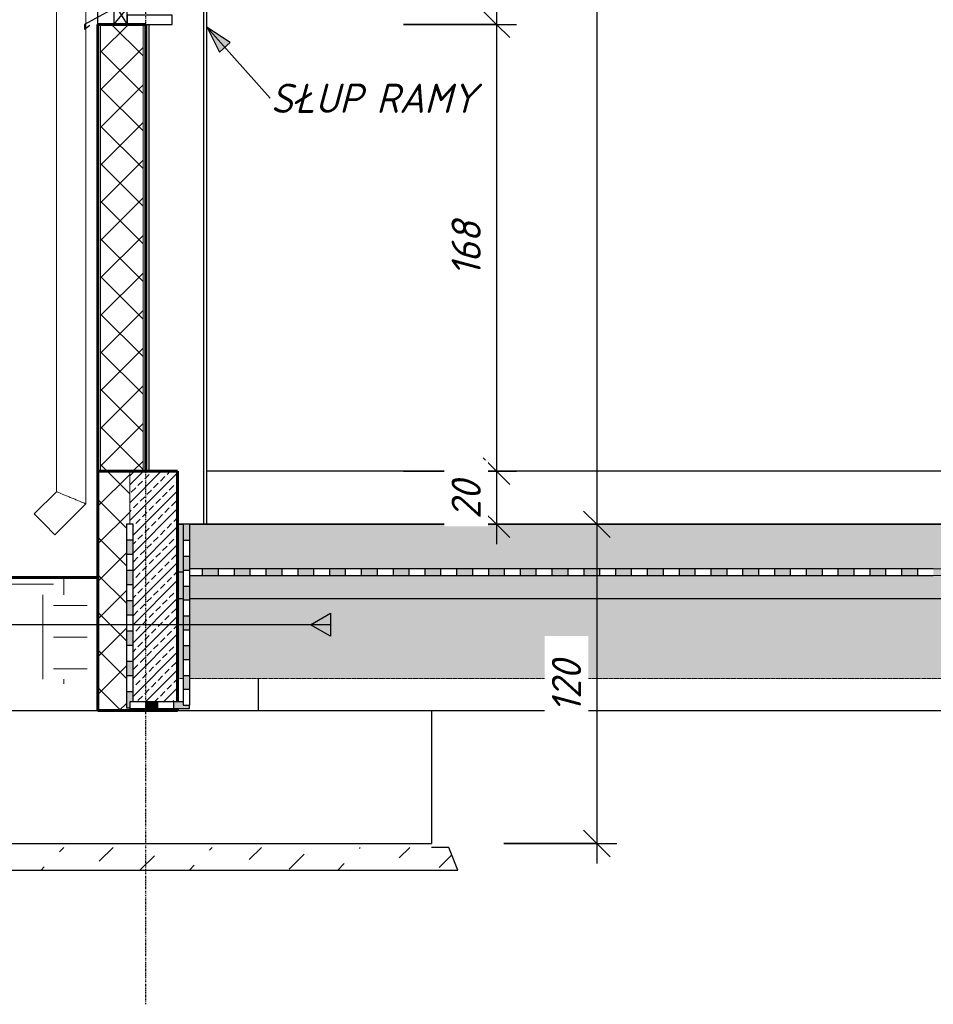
# Model space of a CAD drawing. Header units: millimetres. Extents: x -23034 to 4305, y -2041 to 12509.
# Tile 4 of 10: x -18129 to -14693, y -1805 to 1898. Entities that reach past the tile are written whole.
import ezdxf

# ---------------------------------------------------------------- set-up
doc = ezdxf.new("R2010")
doc.units = ezdxf.units.MM
doc.linetypes.add('Kreska', pattern=[4, 2.5, -1.5])
doc.linetypes.add('Linia osi', pattern=[14, 6, -3, 2, -3])
for name, color, linetype, lineweight in [('A-ANNO-DIMS', 211, 'Continuous', 20), ('A-ANNO-DIMS-50', 211, 'Continuous', 20), ('A-DETL-GENF', 92, 'Continuous', 25), ('A-FLOR', 192, 'Continuous', 25), ('A-FLOR-MCUT', 51, 'Continuous', 25), ('A-FLOR-OVHD', 1, 'Kreska', 20), ('A-FLOR-PATT', 8, 'Continuous', 35), ('A-GENM', 13, 'Continuous', 25), ('A-GLAZ', 151, 'Continuous', 25), ('A-GLAZ-SILL', 1, 'Continuous', 25), ('A-WALL', 113, 'Continuous', 25), ('A-WALL-PATT', 111, 'Continuous', 60), ('G-ANNO-TEXT', 231, 'Continuous', 20), ('S-COLS', 52, 'Continuous', 25), ('S-FNDN', 32, 'Continuous', 25), ('S-GRID', 1, 'Continuous', 20)]:
    doc.layers.add(name, color=color, linetype=linetype, lineweight=lineweight)
doc.styles.add('GOST Common_I', font='GOST_Common Italic.ttf', dxfattribs={"height": 110})
doc.dimstyles.new('Zasieczka', dxfattribs={"dimscale": 304.8, "dimtxt": 110.62865, "dimasz": 0.328084, "dimexe": 0.246063, "dimexo": 0.0625, "dimgap": 0.082021, "dimtad": 1, "dimdec": 0, "dimlfac": 0.1, "dimzin": 0, "dimdsep": 46, "dimtxsty": 'GOST Common_I', "dimblk1": 'OBLIQUE', "dimblk2": 'OBLIQUE', "dimsah": 1, "dimcen": 0.09, "dimdle": 0.246063, "dimadec": 1, "dimazin": 0, "dimtfac": 1, "dimtdec": 4, "dimtix": 1, "dimtmove": 0, "dimatfit": 3, "dimfxl": 1.148294, "dimfxlon": 1, "dimtvp": 1, "dimtfill": 1, "dimtolj": 1, "dimtzin": 0, "dimlwd": 25, "dimlwe": 25, "dimarcsym": 2})
pattern_1 = [(45, (-3397.42, 5171.7), (-70.7107, 70.7107), []), (135, (-3397.42, 5171.7), (-70.7107, -70.7107), [])]
pattern_2 = [(45, (-3397.42, 5171.7), (-35.921, 149.9703), [80.645, -80.645])]

# ---------------------------------------------------------------- blocks, each defined once
blk = doc.blocks.new('1-2 - 240x150-1907368-C')
at = {"layer": 'A-GLAZ'}
for p, q in [((-17775.2, 3380), (-17725.2, 3320)), ((-17775.2, 3300), (-17725.2, 3380)), ((-17775.2, 3300), (-17775.2, 3380)), ((-17775.2, 3380), (-17725.2, 3380)), ((-17775.2, 3380), (-17775.2, 3300)), ((-17725.2, 3380), (-17775.2, 3380)), ((-17725.2, 3380), (-17725.2, 3320)), ((-17725.2, 3320), (-17725.2, 3380)), ((-17755.2, 3300), (-17775.2, 3300)), ((-17775.2, 3300), (-17755.2, 3300)), ((-17755.2, 3320), (-17705.2, 3260)), ((-17755.2, 3260), (-17705.2, 3320)), ((-17705.2, 3320), (-17755.2, 3320)), ((-17755.2, 3320), (-17755.2, 3260)), ((-17705.2, 3320), (-17755.2, 3320)), ((-17755.2, 3320), (-17755.2, 3260)), ((-17755.2, 3300), (-17755.2, 3320)), ((-17755.2, 3320), (-17725.2, 3320)), ((-17705.2, 3260), (-17705.2, 3320)), ((-17705.2, 3260), (-17705.2, 3320)), ((-17755.2, 3260), (-17705.2, 3260)), ((-17755.2, 3260), (-17705.2, 3260)), ((-17730.2, 3260), (-17730.2, 2000)), ((-17755.2, 2000), (-17705.2, 1940)), ((-17755.2, 1940), (-17705.2, 2000)), ((-17755.2, 1940), (-17755.2, 2000)), ((-17755.2, 2000), (-17705.2, 2000)), ((-17705.2, 2000), (-17755.2, 2000)), ((-17755.2, 2000), (-17755.2, 1940)), ((-17705.2, 2000), (-17705.2, 1940)), ((-17705.2, 1940), (-17705.2, 2000)), ((-17775.2, 1940), (-17885.2, 1880)), ((-17775.2, 1960), (-17725.2, 1880)), ((-17755.2, 1960), (-17775.2, 1960)), ((-17775.2, 1960), (-17775.2, 1880)), ((-17775.2, 1960), (-17775.2, 1880)), ((-17755.2, 1960), (-17775.2, 1960)), ((-17775.2, 1880), (-17725.2, 1940)), ((-17755.2, 1940), (-17755.2, 1960)), ((-17705.2, 1940), (-17755.2, 1940)), ((-17755.2, 1940), (-17705.2, 1940)), ((-17725.2, 1940), (-17755.2, 1940)), ((-17725.2, 1880), (-17725.2, 1940)), ((-17725.2, 1880), (-17725.2, 1940)), ((-17885.2, 1880), (-17885.2, 1862)), ((-17885.2, 1862), (-17864.7, 1876.3)), ((-17775.2, 1880), (-17725.2, 1880)), ((-17775.2, 1880), (-17725.2, 1880))]:
    blk.add_line(p, q, dxfattribs=at)
at = {"layer": 'A-GLAZ', "lineweight": 20}
for p, q in [((-17775.2, 3300), (-17775.2, 1960)), ((-17755.2, 3260), (-17755.2, 2000)), ((-17705.2, 3260), (-17705.2, 2000))]:
    blk.add_line(p, q, dxfattribs=at)
at = {"layer": 'A-GLAZ-SILL'}
for p, q in [((-17555.2, 1915), (-17725.2, 1915)), ((-17725.2, 1915), (-17725.2, 1880)), ((-17555.2, 1880), (-17555.2, 1915)), ((-17725.2, 1880), (-17555.2, 1880))]:
    blk.add_line(p, q, dxfattribs=at)
blk = doc.blocks.new('Rura spustowa- ściana - 110-1924162-C')
at = {"layer": 'A-GENM', "lineweight": 20}
for p, q in [((-17880.2, 77.2), (-17880.2, 4788.6)), ((-17990.2, 4731.3), (-17990.2, 122.8)), ((-17990.2, 122.8), (-18074.1, 38.9)), ((-17996.3, -38.9), (-17880.2, 77.2)), ((-18035.2, 0), (-18074.1, 38.9)), ((-17996.3, -38.9), (-18035.2, 0))]:
    blk.add_line(p, q, dxfattribs=at)
for points, knots in [([(-17935.2, 100), (-17940, 102), (-17949.6, 106), (-17960.8, 110.6), (-17968.8, 113.9), (-17976, 116.9), (-17983.4, 120), (-17988.9, 122.3), (-17990.2, 122.8), (-17990.2, 122.8)], [0, 0, 0, 0, 0.0833333, 0.1666667, 0.2083333, 0.25, 0.3333333, 0.4166667, 0.5, 0.5, 0.5, 0.5]), ([(-17880.2, 77.2), (-17880.2, 77.2), (-17881.5, 77.7), (-17887, 80), (-17894.4, 83.1), (-17901.6, 86.1), (-17909.6, 89.4), (-17920.8, 94), (-17930.4, 98), (-17935.2, 100)], [0.5, 0.5, 0.5, 0.5, 0.5833333, 0.6666667, 0.75, 0.7916667, 0.8333333, 0.9166667, 1, 1, 1, 1])]:
    blk.add_open_spline(points, degree=3, knots=knots, dxfattribs=at)
blk = doc.blocks.new('AR Stopa fundam 1 - SF-2-1943621-C')
at = {"layer": 'S-FNDN'}
for p, q in [((-17230.2, -700), (-17230.2, -580)), ((-18380.2, -700), (-17835.2, -700)), ((-18380.2, -1200), (-18380.2, -700)), ((-17535.2, -700), (-16580.2, -700)), ((-16580.2, -700), (-16580.2, -1200)), ((-18380.2, -1200), (-16580.2, -1200))]:
    blk.add_line(p, q, dxfattribs=at)
blk = doc.blocks.new('Grunt - Grunt-1946594-C')
at = {"layer": 'A-DETL-GENF', "lineweight": 20}
h = blk.add_hatch(dxfattribs=at)
h.set_pattern_fill('FP_15', color=256, style=0, pattern_type=2)
h.set_pattern_definition([(0, (-3397.42, 5171.7), (317.5, 317.5), [317.5, -317.5]), (0, (-3397.42, 5290.76), (317.5, 317.5), [317.5, -317.5]), (0, (-3397.42, 5409.83), (317.5, 317.5), [317.5, -317.5]), (90, (-3357.73, 5449.5), (-317.5, 317.5), [317.5, -317.5]), (90, (-3238.67, 5449.5), (-317.5, 317.5), [317.5, -317.5]), (90, (-3119.6, 5449.5), (-317.5, 317.5), [317.5, -317.5])])
h.paths.add_polyline_path([(-17875.2, -600), (-17875.2, -200), (-19122.4, -200), (-19122.4, -600), (-18380.2, -600)], flags=0)
at = {"layer": 'A-DETL-GENF', "lineweight": 60}
for p in [(-17875.2, -200), (-17835.2, -200)]:
    blk.add_line(p, (-19122.4, -200), dxfattribs=at)
blk = doc.blocks.new('Podbudowa fundamentu - Z odsadzką-1949489-C')
at = {"layer": 'A-DETL-GENF', "lineweight": 20}
h = blk.add_hatch(dxfattribs=at)
h.set_pattern_fill('FP_13', color=256, style=0, pattern_type=2)
h.set_pattern_definition(pattern_2)
h.paths.add_polyline_path([(-17535.2, -1300), (-16481.6, -1300), (-16515.1, -1215), (-18445.3, -1215), (-18478.8, -1300), (-18380.2, -1300)], flags=0)
at = {"layer": 'A-DETL-GENF'}
for p, q in [((-18445.3, -1215), (-18478.8, -1300)), ((-18380.2, -1215), (-18445.3, -1215)), ((-16515.1, -1215), (-16580.2, -1215)), ((-16481.6, -1300), (-16515.1, -1215)), ((-18478.8, -1300), (-16481.6, -1300))]:
    blk.add_line(p, q, dxfattribs=at)
blk = doc.blocks.new('Detal powtarzalny - izolacja 1-1574146-C')
at = {"layer": 'A-DETL-GENF'}
for points in [[(-17382.6, -192.6), (-17382.6, -167.6), (-17442.1, -167.6), (-17442.1, -192.6)], [(-17322.6, -192.6), (-17263, -192.6), (-17263, -167.6), (-17322.6, -167.6), (-17322.6, -180)], [(-17203, -192.6), (-17143.5, -192.6), (-17143.5, -167.6), (-17203, -167.6), (-17203, -180)], [(-17083.5, -192.6), (-17023.9, -192.6), (-17023.9, -167.6), (-17083.5, -167.6), (-17083.5, -180)], [(-16904.4, -192.6), (-16904.4, -167.6), (-16963.9, -167.6), (-16963.9, -192.6), (-16925.2, -192.6)], [(-16784.9, -192.6), (-16784.9, -167.6), (-16844.4, -167.6), (-16844.4, -192.6)], [(-16665.3, -192.6), (-16665.3, -167.6), (-16724.9, -167.6), (-16724.9, -192.6)], [(-16545.8, -192.6), (-16545.8, -167.6), (-16605.3, -167.6), (-16605.3, -192.6)], [(-16485.8, -192.6), (-16426.3, -192.6), (-16426.3, -167.6), (-16485.8, -167.6), (-16485.8, -180)], [(-16366.3, -192.6), (-16306.7, -192.6), (-16306.7, -167.6), (-16366.3, -167.6), (-16366.3, -180)], [(-16187.2, -192.6), (-16187.2, -167.6), (-16246.7, -167.6), (-16246.7, -192.6), (-16192.8, -192.6)], [(-16067.7, -192.6), (-16067.7, -167.6), (-16127.2, -167.6), (-16127.2, -192.6)], [(-15948.1, -192.6), (-15948.1, -167.6), (-16007.7, -167.6), (-16007.7, -192.6)], [(-15828.6, -192.6), (-15828.6, -167.6), (-15888.1, -167.6), (-15888.1, -192.6)], [(-15768.6, -192.6), (-15709.1, -192.6), (-15709.1, -167.6), (-15768.6, -167.6), (-15768.6, -180)], [(-15649.1, -192.6), (-15589.5, -192.6), (-15589.5, -167.6), (-15649.1, -167.6), (-15649.1, -180)], [(-15529.5, -192.6), (-15470, -192.6), (-15470, -167.6), (-15529.5, -167.6), (-15529.5, -180)], [(-15410, -192.6), (-15350.5, -192.6), (-15350.5, -167.6), (-15410, -167.6), (-15410, -180)], [(-15290.5, -192.6), (-15230.9, -192.6), (-15230.9, -167.6), (-15290.5, -167.6), (-15290.5, -180)], [(-15170.9, -192.6), (-15111.4, -192.6), (-15111.4, -167.6), (-15170.9, -167.6), (-15170.9, -180)], [(-15051.4, -192.6), (-14991.9, -192.6), (-14991.9, -167.6), (-15051.4, -167.6), (-15051.4, -180)], [(-14931.9, -192.6), (-14872.3, -192.6), (-14872.3, -167.6), (-14931.9, -167.6), (-14931.9, -180)], [(-14812.3, -192.6), (-14752.8, -192.6), (-14752.8, -167.6), (-14812.3, -167.6), (-14812.3, -180)], [(-14692.8, -192.6), (-14633.2, -192.6), (-14633.2, -167.6), (-14692.8, -167.6), (-14692.8, -180)]]:
    blk.add_hatch(color=256, dxfattribs=at).paths.add_polyline_path(points, flags=0)
for p, q in [((-17442.1, -167.6), (-17489.6, -167.6)), ((-17442.1, -167.6), (-17442.1, -192.6)), ((-17382.6, -167.6), (-17442.1, -167.6)), ((-17322.6, -167.6), (-17382.6, -167.6)), ((-17382.6, -167.6), (-17382.6, -192.6)), ((-17322.6, -167.6), (-17322.6, -192.6)), ((-17263, -167.6), (-17322.6, -167.6)), ((-17203, -167.6), (-17263, -167.6)), ((-17263, -167.6), (-17263, -192.6)), ((-17203, -167.6), (-17203, -192.6)), ((-17143.5, -167.6), (-17203, -167.6)), ((-17083.5, -167.6), (-17143.5, -167.6)), ((-17143.5, -167.6), (-17143.5, -192.6)), ((-17083.5, -167.6), (-17083.5, -192.6)), ((-17023.9, -167.6), (-17083.5, -167.6)), ((-16963.9, -167.6), (-17023.9, -167.6)), ((-17023.9, -167.6), (-17023.9, -192.6)), ((-16963.9, -167.6), (-16963.9, -192.6)), ((-16904.4, -167.6), (-16963.9, -167.6)), ((-16844.4, -167.6), (-16904.4, -167.6)), ((-16904.4, -167.6), (-16904.4, -192.6)), ((-16844.4, -167.6), (-16844.4, -192.6)), ((-16784.9, -167.6), (-16844.4, -167.6)), ((-16724.9, -167.6), (-16784.9, -167.6)), ((-16784.9, -167.6), (-16784.9, -192.6)), ((-16724.9, -167.6), (-16724.9, -192.6)), ((-16665.3, -167.6), (-16724.9, -167.6)), ((-16605.3, -167.6), (-16665.3, -167.6)), ((-16665.3, -167.6), (-16665.3, -192.6)), ((-16605.3, -167.6), (-16605.3, -192.6)), ((-16545.8, -167.6), (-16605.3, -167.6)), ((-16485.8, -167.6), (-16545.8, -167.6)), ((-16545.8, -167.6), (-16545.8, -192.6)), ((-16485.8, -167.6), (-16485.8, -192.6)), ((-16426.3, -167.6), (-16485.8, -167.6)), ((-16366.3, -167.6), (-16426.3, -167.6)), ((-16426.3, -167.6), (-16426.3, -192.6)), ((-16366.3, -167.6), (-16366.3, -192.6)), ((-16306.7, -167.6), (-16366.3, -167.6)), ((-16246.7, -167.6), (-16306.7, -167.6)), ((-16306.7, -167.6), (-16306.7, -192.6)), ((-16246.7, -167.6), (-16246.7, -192.6)), ((-16187.2, -167.6), (-16246.7, -167.6)), ((-16127.2, -167.6), (-16187.2, -167.6)), ((-16187.2, -167.6), (-16187.2, -192.6)), ((-16127.2, -167.6), (-16127.2, -192.6)), ((-16067.7, -167.6), (-16127.2, -167.6)), ((-16007.7, -167.6), (-16067.7, -167.6)), ((-16067.7, -167.6), (-16067.7, -192.6)), ((-16007.7, -167.6), (-16007.7, -192.6)), ((-15948.1, -167.6), (-16007.7, -167.6)), ((-15888.1, -167.6), (-15948.1, -167.6)), ((-15948.1, -167.6), (-15948.1, -192.6)), ((-15888.1, -167.6), (-15888.1, -192.6)), ((-15828.6, -167.6), (-15888.1, -167.6)), ((-15768.6, -167.6), (-15828.6, -167.6)), ((-15828.6, -167.6), (-15828.6, -192.6)), ((-15768.6, -167.6), (-15768.6, -192.6)), ((-15709.1, -167.6), (-15768.6, -167.6)), ((-15649.1, -167.6), (-15709.1, -167.6)), ((-15709.1, -167.6), (-15709.1, -192.6)), ((-15649.1, -167.6), (-15649.1, -192.6)), ((-15589.5, -167.6), (-15649.1, -167.6)), ((-15529.5, -167.6), (-15589.5, -167.6)), ((-15589.5, -167.6), (-15589.5, -192.6)), ((-15529.5, -167.6), (-15529.5, -192.6)), ((-15470, -167.6), (-15529.5, -167.6)), ((-15410, -167.6), (-15470, -167.6)), ((-15470, -167.6), (-15470, -192.6)), ((-15410, -167.6), (-15410, -192.6)), ((-15350.5, -167.6), (-15410, -167.6)), ((-15290.5, -167.6), (-15350.5, -167.6)), ((-15350.5, -167.6), (-15350.5, -192.6)), ((-15290.5, -167.6), (-15290.5, -192.6)), ((-15230.9, -167.6), (-15290.5, -167.6)), ((-15170.9, -167.6), (-15230.9, -167.6)), ((-15230.9, -167.6), (-15230.9, -192.6)), ((-15170.9, -167.6), (-15170.9, -192.6)), ((-15111.4, -167.6), (-15170.9, -167.6)), ((-15051.4, -167.6), (-15111.4, -167.6)), ((-15111.4, -167.6), (-15111.4, -192.6)), ((-15051.4, -167.6), (-15051.4, -192.6)), ((-14991.9, -167.6), (-15051.4, -167.6)), ((-14931.9, -167.6), (-14991.9, -167.6)), ((-14991.9, -167.6), (-14991.9, -192.6)), ((-14931.9, -167.6), (-14931.9, -192.6)), ((-14872.3, -167.6), (-14931.9, -167.6)), ((-14812.3, -167.6), (-14872.3, -167.6)), ((-14872.3, -167.6), (-14872.3, -192.6)), ((-14812.3, -167.6), (-14812.3, -192.6)), ((-14752.8, -167.6), (-14812.3, -167.6)), ((-14692.8, -167.6), (-14752.8, -167.6)), ((-14752.8, -167.6), (-14752.8, -192.6)), ((-17489.6, -192.6), (-17442.1, -192.6)), ((-17442.1, -192.6), (-17382.6, -192.6)), ((-17382.6, -192.6), (-17322.6, -192.6)), ((-17322.6, -192.6), (-17263, -192.6)), ((-17263, -192.6), (-17203, -192.6)), ((-17203, -192.6), (-17143.5, -192.6)), ((-17143.5, -192.6), (-17083.5, -192.6)), ((-17083.5, -192.6), (-17023.9, -192.6)), ((-17023.9, -192.6), (-16963.9, -192.6)), ((-16963.9, -192.6), (-16904.4, -192.6)), ((-16904.4, -192.6), (-16844.4, -192.6)), ((-16844.4, -192.6), (-16784.9, -192.6)), ((-16784.9, -192.6), (-16724.9, -192.6)), ((-16724.9, -192.6), (-16665.3, -192.6)), ((-16665.3, -192.6), (-16605.3, -192.6)), ((-16605.3, -192.6), (-16545.8, -192.6)), ((-16545.8, -192.6), (-16485.8, -192.6)), ((-16485.8, -192.6), (-16426.3, -192.6)), ((-16426.3, -192.6), (-16366.3, -192.6)), ((-16366.3, -192.6), (-16306.7, -192.6)), ((-16306.7, -192.6), (-16246.7, -192.6)), ((-16246.7, -192.6), (-16187.2, -192.6)), ((-16187.2, -192.6), (-16127.2, -192.6)), ((-16127.2, -192.6), (-16067.7, -192.6)), ((-16067.7, -192.6), (-16007.7, -192.6)), ((-16007.7, -192.6), (-15948.1, -192.6)), ((-15948.1, -192.6), (-15888.1, -192.6)), ((-15888.1, -192.6), (-15828.6, -192.6)), ((-15828.6, -192.6), (-15768.6, -192.6)), ((-15768.6, -192.6), (-15709.1, -192.6)), ((-15709.1, -192.6), (-15649.1, -192.6)), ((-15649.1, -192.6), (-15589.5, -192.6)), ((-15589.5, -192.6), (-15529.5, -192.6)), ((-15529.5, -192.6), (-15470, -192.6)), ((-15470, -192.6), (-15410, -192.6)), ((-15410, -192.6), (-15350.5, -192.6)), ((-15350.5, -192.6), (-15290.5, -192.6)), ((-15290.5, -192.6), (-15230.9, -192.6)), ((-15230.9, -192.6), (-15170.9, -192.6)), ((-15170.9, -192.6), (-15111.4, -192.6)), ((-15111.4, -192.6), (-15051.4, -192.6)), ((-15051.4, -192.6), (-14991.9, -192.6)), ((-14991.9, -192.6), (-14931.9, -192.6)), ((-14931.9, -192.6), (-14872.3, -192.6)), ((-14872.3, -192.6), (-14812.3, -192.6)), ((-14812.3, -192.6), (-14752.8, -192.6)), ((-14752.8, -192.6), (-14692.8, -192.6))]:
    blk.add_line(p, q, dxfattribs=at)
at = {"layer": 'A-DETL-GENF', "lineweight": 20}
for p, q in [((-17382.6, -167.6), (-17489.6, -167.6)), ((-17263, -167.6), (-17382.6, -167.6)), ((-17382.6, -192.6), (-17382.6, -167.6)), ((-17143.5, -167.6), (-17263, -167.6)), ((-17263, -192.6), (-17263, -167.6)), ((-17023.9, -167.6), (-17143.5, -167.6)), ((-17143.5, -192.6), (-17143.5, -167.6)), ((-16904.4, -167.6), (-17023.9, -167.6)), ((-17023.9, -192.6), (-17023.9, -167.6)), ((-16784.9, -167.6), (-16904.4, -167.6)), ((-16904.4, -192.6), (-16904.4, -167.6)), ((-16665.3, -167.6), (-16784.9, -167.6)), ((-16784.9, -192.6), (-16784.9, -167.6)), ((-16545.8, -167.6), (-16665.3, -167.6)), ((-16665.3, -192.6), (-16665.3, -167.6)), ((-16426.3, -167.6), (-16545.8, -167.6)), ((-16545.8, -192.6), (-16545.8, -167.6)), ((-16306.7, -167.6), (-16426.3, -167.6)), ((-16426.3, -192.6), (-16426.3, -167.6)), ((-16187.2, -167.6), (-16306.7, -167.6)), ((-16306.7, -192.6), (-16306.7, -167.6)), ((-16067.7, -167.6), (-16187.2, -167.6)), ((-16187.2, -192.6), (-16187.2, -167.6)), ((-15948.1, -167.6), (-16067.7, -167.6)), ((-16067.7, -192.6), (-16067.7, -167.6)), ((-15828.6, -167.6), (-15948.1, -167.6)), ((-15948.1, -192.6), (-15948.1, -167.6)), ((-15709.1, -167.6), (-15828.6, -167.6)), ((-15828.6, -192.6), (-15828.6, -167.6)), ((-15589.5, -167.6), (-15709.1, -167.6)), ((-15709.1, -192.6), (-15709.1, -167.6)), ((-15470, -167.6), (-15589.5, -167.6)), ((-15589.5, -192.6), (-15589.5, -167.6)), ((-15350.5, -167.6), (-15470, -167.6)), ((-15470, -192.6), (-15470, -167.6)), ((-15230.9, -167.6), (-15350.5, -167.6)), ((-15350.5, -192.6), (-15350.5, -167.6)), ((-15111.4, -167.6), (-15230.9, -167.6)), ((-15230.9, -192.6), (-15230.9, -167.6)), ((-14991.9, -167.6), (-15111.4, -167.6)), ((-15111.4, -192.6), (-15111.4, -167.6)), ((-14872.3, -167.6), (-14991.9, -167.6)), ((-14991.9, -192.6), (-14991.9, -167.6)), ((-14752.8, -167.6), (-14872.3, -167.6)), ((-14872.3, -192.6), (-14872.3, -167.6)), ((-14633.2, -167.6), (-14752.8, -167.6)), ((-14752.8, -192.6), (-14752.8, -167.6)), ((-17382.6, -192.6), (-17489.6, -192.6)), ((-17263, -192.6), (-17382.6, -192.6)), ((-17143.5, -192.6), (-17263, -192.6)), ((-17023.9, -192.6), (-17143.5, -192.6)), ((-16904.4, -192.6), (-17023.9, -192.6)), ((-16784.9, -192.6), (-16904.4, -192.6)), ((-16665.3, -192.6), (-16784.9, -192.6)), ((-16545.8, -192.6), (-16665.3, -192.6)), ((-16426.3, -192.6), (-16545.8, -192.6)), ((-16306.7, -192.6), (-16426.3, -192.6)), ((-16187.2, -192.6), (-16306.7, -192.6)), ((-16067.7, -192.6), (-16187.2, -192.6)), ((-15948.1, -192.6), (-16067.7, -192.6)), ((-15828.6, -192.6), (-15948.1, -192.6)), ((-15709.1, -192.6), (-15828.6, -192.6)), ((-15589.5, -192.6), (-15709.1, -192.6)), ((-15470, -192.6), (-15589.5, -192.6)), ((-15350.5, -192.6), (-15470, -192.6)), ((-15230.9, -192.6), (-15350.5, -192.6)), ((-15111.4, -192.6), (-15230.9, -192.6)), ((-14991.9, -192.6), (-15111.4, -192.6)), ((-14872.3, -192.6), (-14991.9, -192.6)), ((-14752.8, -192.6), (-14872.3, -192.6)), ((-14633.2, -192.6), (-14752.8, -192.6))]:
    blk.add_line(p, q, dxfattribs=at)
blk = doc.blocks.new('Detal powtarzalny - izolacja 1-V15-C')
at = {"layer": 'A-DETL-GENF'}
for points in [[(-17715.2, -114), (-17702.7, -114), (-17702.7, -60), (-17727.7, -60), (-17727.7, -114)], [(-17727.7, -228), (-17702.7, -228), (-17702.7, -174), (-17727.7, -174), (-17727.7, -200)], [(-17727.7, -342), (-17702.7, -342), (-17702.7, -288), (-17727.7, -288)], [(-17727.7, -456), (-17702.7, -456), (-17702.7, -402), (-17727.7, -402)], [(-17727.7, -570), (-17702.7, -570), (-17702.7, -516), (-17727.7, -516)], [(-17727.7, -690), (-17715.2, -690), (-17715.2, -667.6), (-17702.7, -667.6), (-17702.7, -630), (-17727.7, -630), (-17727.7, -667.6)]]:
    blk.add_hatch(color=256, dxfattribs=at).paths.add_polyline_path(points, flags=0)
for p, q in [((-17727.7, 0), (-17727.7, -60)), ((-17702.7, 0), (-17727.7, 0)), ((-17702.7, -60), (-17702.7, 0)), ((-17702.7, -60), (-17727.7, -60)), ((-17727.7, -60), (-17727.7, -114)), ((-17702.7, -114), (-17702.7, -60)), ((-17727.7, -114), (-17727.7, -174)), ((-17702.7, -114), (-17727.7, -114)), ((-17702.7, -174), (-17702.7, -114)), ((-17702.7, -174), (-17727.7, -174)), ((-17727.7, -174), (-17727.7, -228)), ((-17702.7, -228), (-17702.7, -174)), ((-17727.7, -228), (-17727.7, -288)), ((-17702.7, -228), (-17727.7, -228)), ((-17702.7, -288), (-17702.7, -228)), ((-17702.7, -288), (-17727.7, -288)), ((-17727.7, -288), (-17727.7, -342)), ((-17702.7, -342), (-17702.7, -288)), ((-17727.7, -342), (-17727.7, -402)), ((-17702.7, -342), (-17727.7, -342)), ((-17702.7, -402), (-17702.7, -342)), ((-17702.7, -402), (-17727.7, -402)), ((-17727.7, -402), (-17727.7, -456)), ((-17702.7, -456), (-17702.7, -402)), ((-17727.7, -456), (-17727.7, -516)), ((-17702.7, -456), (-17727.7, -456)), ((-17702.7, -516), (-17702.7, -456)), ((-17702.7, -516), (-17727.7, -516)), ((-17727.7, -516), (-17727.7, -570)), ((-17702.7, -570), (-17702.7, -516)), ((-17727.7, -570), (-17727.7, -630)), ((-17702.7, -570), (-17727.7, -570)), ((-17702.7, -630), (-17702.7, -570)), ((-17702.7, -630), (-17727.7, -630)), ((-17727.7, -630), (-17727.7, -690)), ((-17702.7, -667.6), (-17702.7, -630)), ((-17727.7, -690), (-17715.2, -690))]:
    blk.add_line(p, q, dxfattribs=at)
at = {"layer": 'A-DETL-GENF', "lineweight": 20}
for p, q in [((-17727.7, -114), (-17727.7, 0)), ((-17727.7, 0), (-17702.7, 0)), ((-17702.7, -114), (-17702.7, 0)), ((-17727.7, -228), (-17727.7, -114)), ((-17727.7, -114), (-17702.7, -114)), ((-17702.7, -228), (-17702.7, -114)), ((-17727.7, -342), (-17727.7, -228)), ((-17727.7, -228), (-17702.7, -228)), ((-17702.7, -342), (-17702.7, -228)), ((-17727.7, -456), (-17727.7, -342)), ((-17727.7, -342), (-17702.7, -342)), ((-17702.7, -456), (-17702.7, -342)), ((-17727.7, -570), (-17727.7, -456)), ((-17727.7, -456), (-17702.7, -456)), ((-17702.7, -570), (-17702.7, -456)), ((-17727.7, -690), (-17727.7, -570)), ((-17727.7, -570), (-17702.7, -570)), ((-17702.7, -667.6), (-17702.7, -570))]:
    blk.add_line(p, q, dxfattribs=at)
blk = doc.blocks.new('Detal powtarzalny - izolacja 1-V16-C')
at = {"layer": 'A-DETL-GENF'}
for points in [[(-17655.2, -692.6), (-17610.2, -692.6), (-17610.2, -667.6), (-17655.2, -667.6), (-17655.2, -690)], [(-17535.2, -692.6), (-17490.2, -692.6), (-17490.2, -680.1), (-17514.6, -680.1), (-17514.6, -667.6), (-17550.2, -667.6), (-17550.2, -692.6)]]:
    blk.add_hatch(color=256, dxfattribs=at).paths.add_polyline_path(points, flags=0)
for p, q in [((-17655.2, -667.6), (-17715.2, -667.6)), ((-17715.2, -667.6), (-17715.2, -692.6)), ((-17715.2, -692.6), (-17655.2, -692.6)), ((-17655.2, -667.6), (-17655.2, -692.6)), ((-17610.2, -667.6), (-17655.2, -667.6)), ((-17655.2, -692.6), (-17610.2, -692.6)), ((-17550.2, -667.6), (-17610.2, -667.6)), ((-17610.2, -667.6), (-17610.2, -692.6)), ((-17610.2, -692.6), (-17550.2, -692.6)), ((-17550.2, -667.6), (-17550.2, -692.6)), ((-17514.6, -667.6), (-17550.2, -667.6)), ((-17550.2, -692.6), (-17490.2, -692.6)), ((-17490.2, -692.6), (-17490.2, -680.1))]:
    blk.add_line(p, q, dxfattribs=at)
at = {"layer": 'A-DETL-GENF', "lineweight": 20}
for p, q in [((-17610.2, -667.6), (-17715.2, -667.6)), ((-17715.2, -692.6), (-17715.2, -667.6)), ((-17610.2, -692.6), (-17715.2, -692.6)), ((-17514.6, -667.6), (-17610.2, -667.6)), ((-17610.2, -692.6), (-17610.2, -667.6)), ((-17490.2, -692.6), (-17610.2, -692.6))]:
    blk.add_line(p, q, dxfattribs=at)
blk = doc.blocks.new('Detal powtarzalny - izolacja 1-V17-C')
at = {"layer": 'A-DETL-GENF'}
for points in [[(-17514.6, -60), (-17489.6, -60), (-17489.6, 0), (-17514.6, 0)], [(-17502.1, -172), (-17489.6, -172), (-17489.6, -120), (-17514.6, -120), (-17514.6, -172)], [(-17514.6, -284), (-17489.6, -284), (-17489.6, -232), (-17514.6, -232), (-17514.6, -280)], [(-17489.6, -396.1), (-17489.6, -344), (-17514.6, -344), (-17514.6, -396.1)], [(-17489.6, -508.1), (-17489.6, -456.1), (-17514.6, -456.1), (-17514.6, -508.1)], [(-17514.6, -620.1), (-17489.6, -620.1), (-17489.6, -568.1), (-17514.6, -568.1), (-17514.6, -580)]]:
    blk.add_hatch(color=256, dxfattribs=at).paths.add_polyline_path(points, flags=0)
for p, q in [((-17489.6, 0), (-17514.6, 0)), ((-17514.6, 0), (-17514.6, -60)), ((-17489.6, -60), (-17489.6, 0)), ((-17514.6, -60), (-17514.6, -120)), ((-17514.6, -60), (-17489.6, -60)), ((-17489.6, -120), (-17489.6, -60)), ((-17514.6, -120), (-17514.6, -172)), ((-17514.6, -120), (-17489.6, -120)), ((-17489.6, -172), (-17489.6, -120)), ((-17514.6, -172), (-17514.6, -232)), ((-17514.6, -172), (-17489.6, -172)), ((-17489.6, -232), (-17489.6, -172)), ((-17514.6, -232), (-17514.6, -284)), ((-17514.6, -232), (-17489.6, -232)), ((-17489.6, -284), (-17489.6, -232)), ((-17514.6, -284), (-17514.6, -344)), ((-17514.6, -284), (-17489.6, -284)), ((-17489.6, -344), (-17489.6, -284)), ((-17514.6, -344), (-17514.6, -396.1)), ((-17514.6, -344), (-17489.6, -344)), ((-17489.6, -396.1), (-17489.6, -344)), ((-17514.6, -396.1), (-17514.6, -456.1)), ((-17514.6, -396.1), (-17489.6, -396.1)), ((-17489.6, -456.1), (-17489.6, -396.1)), ((-17514.6, -456.1), (-17514.6, -508.1)), ((-17514.6, -456.1), (-17489.6, -456.1)), ((-17489.6, -508.1), (-17489.6, -456.1)), ((-17514.6, -508.1), (-17514.6, -568.1)), ((-17514.6, -508.1), (-17489.6, -508.1)), ((-17489.6, -568.1), (-17489.6, -508.1)), ((-17514.6, -568.1), (-17514.6, -620.1)), ((-17514.6, -568.1), (-17489.6, -568.1)), ((-17489.6, -620.1), (-17489.6, -568.1)), ((-17514.6, -620.1), (-17514.6, -680.1)), ((-17514.6, -620.1), (-17489.6, -620.1)), ((-17489.6, -680.1), (-17489.6, -620.1)), ((-17514.6, -680.1), (-17489.6, -680.1))]:
    blk.add_line(p, q, dxfattribs=at)
at = {"layer": 'A-DETL-GENF', "lineweight": 20}
for p, q in [((-17514.6, 0), (-17514.6, -120)), ((-17489.6, 0), (-17489.6, -120)), ((-17514.6, -120), (-17514.6, -232)), ((-17489.6, -120), (-17514.6, -120)), ((-17489.6, -120), (-17489.6, -232)), ((-17514.6, -232), (-17514.6, -344)), ((-17489.6, -232), (-17514.6, -232)), ((-17489.6, -232), (-17489.6, -344)), ((-17514.6, -344), (-17514.6, -456.1)), ((-17489.6, -344), (-17514.6, -344)), ((-17489.6, -344), (-17489.6, -456.1)), ((-17514.6, -456.1), (-17514.6, -568.1)), ((-17489.6, -456.1), (-17514.6, -456.1)), ((-17489.6, -456.1), (-17489.6, -568.1)), ((-17514.6, -568.1), (-17514.6, -680.1)), ((-17489.6, -568.1), (-17514.6, -568.1)), ((-17489.6, -568.1), (-17489.6, -680.1)), ((-17489.6, -680.1), (-17514.6, -680.1))]:
    blk.add_line(p, q, dxfattribs=at)
blk = doc.blocks.new('DIMBLOCK8-C')
at = {"layer": 'A-ANNO-DIMS-50', "lineweight": 35}
for p, q in [((-16336, 3380), (-16386, 3430)), ((-16336, 3380), (-16286, 3330)), ((-16336, 1880), (-16386, 1930)), ((-16336, 1880), (-16286, 1830))]:
    blk.add_line(p, q, dxfattribs=at)
at = {"layer": 'A-ANNO-DIMS-50', "lineweight": 25}
for p, q in [((-16686, 3380), (-16261, 3380)), ((-16336, 3380), (-16686, 3380)), ((-16336, 3380), (-16336, 1880)), ((-16686, 1880), (-16261, 1880)), ((-16336, 1880), (-16686, 1880))]:
    blk.add_line(p, q, dxfattribs=at)
at = {"layer": 'A-ANNO-DIMS-50', "color": 0, "lineweight": 25, "insert": (-16504.8, 2521.2), "char_height": 110, "width": 261.009, "attachment_point": 1, "rotation": 90, "line_spacing_factor": 1.022761, "style": 'GOST Common_I', "bg_fill": 3, "box_fill_scale": 1.25, "bg_fill_color": 256, "bg_fill_true_color": 13158600, "bg_fill_transparency": 0}
blk.add_mtext('150', dxfattribs=at)
blk = doc.blocks.new('_Oblique')
at = {"color": 0, "linetype": 'ByBlock', "lineweight": -2}
blk.add_line((-0.5, -0.5), (0.5, 0.5), dxfattribs=at)
blk = doc.blocks.new('DIMBLOCK9-C')
at = {"layer": 'A-ANNO-DIMS-50', "lineweight": 35}
for p, q in [((-16336, 1880), (-16386, 1930)), ((-16336, 1880), (-16286, 1830)), ((-16336, 200), (-16386, 250)), ((-16336, 200), (-16286, 150))]:
    blk.add_line(p, q, dxfattribs=at)
at = {"layer": 'A-ANNO-DIMS-50', "lineweight": 25}
for p, q in [((-16686, 1880), (-16261, 1880)), ((-16336, 1880), (-16686, 1880)), ((-16336, 1880), (-16336, 200)), ((-16686, 200), (-16261, 200)), ((-16336, 200), (-16686, 200))]:
    blk.add_line(p, q, dxfattribs=at)
at = {"layer": 'A-ANNO-DIMS-50', "color": 0, "lineweight": 25, "insert": (-16504.8, 931.2), "char_height": 110, "width": 261.009, "attachment_point": 1, "rotation": 90, "line_spacing_factor": 1.022761, "style": 'GOST Common_I', "bg_fill": 3, "box_fill_scale": 1.25, "bg_fill_color": 256, "bg_fill_true_color": 13158600, "bg_fill_transparency": 0}
blk.add_mtext('168', dxfattribs=at)
blk = doc.blocks.new('DIMBLOCK10-C')
at = {"layer": 'A-ANNO-DIMS-50', "lineweight": 35}
for p, q in [((-16336, 200), (-16386, 250)), ((-16336, 200), (-16286, 150)), ((-16336, 0), (-16386, 50)), ((-16336, 0), (-16286, -50))]:
    blk.add_line(p, q, dxfattribs=at)
at = {"layer": 'A-ANNO-DIMS-50', "lineweight": 25}
for p, q in [((-16686, 200), (-16261, 200)), ((-16336, 200), (-16686, 200)), ((-16336, 200), (-16336, -75)), ((-15986, 0), (-16411, 0)), ((-16336, 0), (-15986, 0))]:
    blk.add_line(p, q, dxfattribs=at)
at = {"layer": 'A-ANNO-DIMS-50', "color": 0, "lineweight": 25, "insert": (-16504.8, 19.4), "char_height": 110, "width": 193.506, "attachment_point": 1, "rotation": 90, "line_spacing_factor": 1.022761, "style": 'GOST Common_I', "bg_fill": 3, "box_fill_scale": 1.25, "bg_fill_color": 256, "bg_fill_true_color": 13158600, "bg_fill_transparency": 0}
blk.add_mtext('20', dxfattribs=at)
blk = doc.blocks.new('DIMBLOCK11-C')
at = {"layer": 'A-ANNO-DIMS-50', "lineweight": 35}
for p, q in [((-15958.7, 5176.6), (-16008.7, 5226.6)), ((-15958.7, 5176.6), (-15908.7, 5126.6)), ((-15958.7, 0), (-16008.7, 50)), ((-15958.7, 0), (-15908.7, -50))]:
    blk.add_line(p, q, dxfattribs=at)
at = {"layer": 'A-ANNO-DIMS-50', "lineweight": 25}
for p, q in [((-15958.7, 5251.6), (-15958.7, 0)), ((-16308.7, 5176.6), (-15883.7, 5176.6)), ((-15958.7, 5176.6), (-16308.7, 5176.6)), ((-15608.7, 0), (-16033.7, 0)), ((-15958.7, 0), (-15608.7, 0))]:
    blk.add_line(p, q, dxfattribs=at)
at = {"layer": 'A-ANNO-DIMS-50', "color": 0, "lineweight": 25, "insert": (-16127.5, 2479.5), "char_height": 110, "width": 261.009, "attachment_point": 1, "rotation": 90, "line_spacing_factor": 1.022761, "style": 'GOST Common_I', "bg_fill": 3, "box_fill_scale": 1.25, "bg_fill_color": 256, "bg_fill_true_color": 13158600, "bg_fill_transparency": 0}
blk.add_mtext('518', dxfattribs=at)
blk = doc.blocks.new('DIMBLOCK12-C')
at = {"layer": 'A-ANNO-DIMS-50', "lineweight": 35}
for p, q in [((-15958.7, 0), (-16008.7, 50)), ((-15958.7, 0), (-15908.7, -50)), ((-15958.7, -1200), (-16008.7, -1150)), ((-15958.7, -1200), (-15908.7, -1250))]:
    blk.add_line(p, q, dxfattribs=at)
at = {"layer": 'A-ANNO-DIMS-50', "lineweight": 25}
for p, q in [((-15608.7, 0), (-16033.7, 0)), ((-15958.7, 0), (-15958.7, -1275)), ((-15958.7, 0), (-15608.7, 0)), ((-16308.7, -1200), (-15883.7, -1200)), ((-15958.7, -1200), (-16308.7, -1200))]:
    blk.add_line(p, q, dxfattribs=at)
at = {"layer": 'A-ANNO-DIMS-50', "color": 0, "lineweight": 25, "insert": (-16127.5, -708.8), "char_height": 110, "width": 261.009, "attachment_point": 1, "rotation": 90, "line_spacing_factor": 1.022761, "style": 'GOST Common_I', "bg_fill": 3, "box_fill_scale": 1.25, "bg_fill_color": 256, "bg_fill_true_color": 13158600, "bg_fill_transparency": 0}
blk.add_mtext('120', dxfattribs=at)

msp = doc.modelspace()

# ---------------------------------------------------------------- hatches: boundary and pattern name
at = {"layer": 'A-FLOR-PATT', "lineweight": 20}
h = msp.add_hatch(dxfattribs=at)
h.set_pattern_fill('FP_13', color=256, style=0, pattern_type=2)
h.set_pattern_definition(pattern_2)
h.paths.add_polyline_path([(-17514.6, -180), (-17514.6, 0), (-17535.2, 0), (-17535.2, -180)], flags=0)
h.paths.add_polyline_path([(3177.9, -180), (3224.2, -180), (3224.2, 0), (-17489.6, 0), (-17489.6, -167.6), (3177.9, -167.6)], flags=0)
h = msp.add_hatch(dxfattribs=at)
h.set_pattern_fill('FP_13', color=256, style=0, pattern_type=2)
h.set_pattern_definition(pattern_2)
h.paths.add_polyline_path([(-17535.2, -280), (-17514.6, -280), (-17514.6, -180), (-17535.2, -180), (-17535.2, -266.9)], flags=0)
h.paths.add_polyline_path([(1384.3, -280), (3224.2, -280), (3224.2, -180), (3177.9, -180), (3177.9, -192.6), (-17489.6, -192.6), (-17489.6, -280), (-1545.2, -280)], flags=0)
h = msp.add_hatch(dxfattribs=at)
h.set_pattern_fill('FP_12', color=256, style=0, pattern_type=2)
h.set_pattern_definition([(50, (-3397.42, 5171.7), (91.09195, -7.96922), [9.525, -104.775]), (355, (-3397.42, 5171.7), (-17.6212, 95.5283), [7.62, -83.82]), (100.451, (-3389.83, 5171.04), (73.47134, 87.55785), [8.095, -89.045]), (46.184, (-3397.42, 5197.1), (135.5398, -21.0213), [14.288, -157.163]), (96.636, (-3386.12, 5195.35), (118.7017, 123.7142), [12.143, -133.568]), (351.184, (-3397.42, 5197.1), (118.7029, 123.713), [11.43, -125.73]), (21, (-3384.72, 5190.75), (75.80726, -51.1323), [9.525, -104.775]), (326, (-3384.72, 5190.75), (30.9012, 92.09387), [7.62, -83.82]), (71.451, (-3378.4, 5186.49), (106.70837, 40.9602), [8.095, -89.045]), (37.5, (-3397.418, 5171.7), (1.54416, 42.27754), [1.676, -81.128, 1.676, -83.414, -84.137]), (37.5, (-3397.418, 5171.7), (1.54416, 42.27754), [-167.894, 1.676, -82.461]), (7.5, (-3397.42, 5171.7), (33.40972, 50.09037), [1.676, -46.838, 1.676, -79.223, -32.068]), (7.5, (-3397.42, 5171.7), (33.40972, 50.09037), [-129.413, 1.676, -30.391]), (327.5, (-3425.74, 5171.7), (67.79551, -2.864035), [1.676, -30.074, 1.676, -97.384, -131.445]), (327.5, (-3425.74, 5171.7), (67.79551, -2.864035), [-130.81, 1.676, -129.769]), (317.5, (-3438.44, 5171.7), (74.06478, 12.71375), [1.676, -39.599, 1.676, -64.11, -93.345]), (317.5, (-3438.44, 5171.7), (74.06478, 12.71375), [-107.061, 1.676, -91.669])])
h.paths.add_polyline_path([(1384.3, -580), (3224.2, -580), (3224.2, -280), (-17489.6, -280), (-17489.6, -580), (-1545.2, -580)], flags=0)
h.paths.add_polyline_path([(-17514.6, -580), (-17514.6, -280), (-17535.2, -280), (-17535.2, -580)], flags=0)
at = {"layer": 'A-WALL-PATT', "lineweight": 20}
h = msp.add_hatch(dxfattribs=at)
h.set_pattern_fill('FP_9', color=256, style=0, pattern_type=2)
h.set_pattern_definition(pattern_1)
h.paths.add_polyline_path([(-17665.2, 200), (-17665.2, 1880), (-17825.2, 1880), (-17825.2, 200)], flags=0)
h.paths.add_polyline_path([(-17665.2, 3380), (-17665.2, 5183.6), (-17825.2, 5124.4), (-17825.2, 3380)], flags=0)
h = msp.add_hatch(dxfattribs=at)
h.set_pattern_fill('FP_9', color=256, style=0, pattern_type=2)
h.set_pattern_definition(pattern_1)
h.paths.add_polyline_path([(-17730.2, -700), (-17715.2, -700), (-17715.2, -690), (-17727.7, -690), (-17727.7, 0), (-17715.2, 0), (-17715.2, 200), (-17835.2, 200), (-17835.2, -700)], flags=0)
h = msp.add_hatch(dxfattribs=at)
h.set_pattern_fill('FP_11', color=256, style=0, pattern_type=2)
h.set_pattern_definition([(45, (-3397.42, 5171.7), (-33.67596, 33.67596), []), (45, (-3363.74, 5171.7), (-33.67596, 33.67596), [23.812, -11.906])])
h.paths.add_polyline_path([(-17550.2, -700), (-17535.2, -700), (-17535.2, -692.6), (-17715.2, -692.6), (-17715.2, -700), (-17595.2, -700)], flags=0)
h.paths.add_polyline_path([(-17702.7, -667.6), (-17535.2, -667.6), (-17535.2, 200), (-17715.2, 200), (-17715.2, 0), (-17702.7, 0), (-17702.7, -630)], flags=0)
at = {"layer": 'G-ANNO-TEXT', "lineweight": 25}
for points in [[(-17423.7, 1868.2), (-17377.1, 1775.7), (-17337.1, 1811.3)], [(-16960, -421.1), (-17035, -377.8), (-16960, -334.5)]]:
    msp.add_hatch(color=10, dxfattribs=at).paths.add_polyline_path(points, flags=0)

# ---------------------------------------------------------------- linework, layer by layer
at = {"layer": 'A-FLOR', "lineweight": 35}
for p, q in [((-17514.6, 0), (-17535.2, 0)), ((3224.2, 0), (-17489.6, 0))]:
    msp.add_line(p, q, dxfattribs=at)
at = {"layer": 'A-FLOR-MCUT'}
for p, q in [((-17514.6, -180), (-17535.2, -180)), ((-17514.6, -280), (-17535.2, -280)), ((3224.2, -280), (-17489.6, -280))]:
    msp.add_line(p, q, dxfattribs=at)
at = {"layer": 'A-FLOR-OVHD'}
for p, q in [((-17535.2, -580), (-17514.6, -580)), ((-17489.6, -580), (3224.2, -580))]:
    msp.add_line(p, q, dxfattribs=at)
at = {"layer": 'A-WALL'}
for p, q in [((-17835.2, 1880), (-17835.2, 3380)), ((-12795.9, 200), (-17425.2, 200)), ((-16580.2, -700), (-13204.9, -700))]:
    msp.add_line(p, q, dxfattribs=at)
at = {"layer": 'A-WALL', "lineweight": 60}
for p, q in [((-17835.2, 1880), (-17835.2, -700)), ((-17655.2, 1880), (-17835.2, 1880)), ((-17655.2, 200), (-17655.2, 1880)), ((-17535.2, 200), (-17835.2, 200)), ((-17535.2, -667.6), (-17535.2, 200)), ((-17835.2, -700), (-17535.2, -700)), ((-17535.2, -700), (-17535.2, -692.6))]:
    msp.add_line(p, q, dxfattribs=at)
at = {"layer": 'A-WALL', "lineweight": 20}
for p, q in [((-17825.2, 200), (-17825.2, 1880)), ((-17665.2, 200), (-17665.2, 1880)), ((-17715.2, 0), (-17715.2, 200)), ((-17715.2, -700), (-17715.2, -692.6))]:
    msp.add_line(p, q, dxfattribs=at)
at = {"layer": 'G-ANNO-TEXT', "color": 10, "lineweight": 25}
for p, q in [((-17423.7, 1868.2), (-17377.1, 1775.7)), ((-17337.1, 1811.3), (-17423.7, 1868.2)), ((-17423.7, 1868.2), (-17186.6, 1602.1)), ((-17377.1, 1775.7), (-17337.1, 1811.3)), ((-17035, -377.8), (-16960, -334.5)), ((-16960, -334.5), (-16960, -421.1)), ((-16960, -377.8), (-20344.4, -377.8)), ((-16960, -421.1), (-17035, -377.8))]:
    msp.add_line(p, q, dxfattribs=at)
at = {"layer": 'S-COLS'}
for p, q in [((-17437.2, 5000), (-17437.2, 0)), ((-17425.2, 0), (-17425.2, 5000)), ((-17643.2, 1880), (-17643.2, 200))]:
    msp.add_line(p, q, dxfattribs=at)
at = {"layer": 'S-GRID', "linetype": 'Linia osi', "lineweight": 25}
msp.add_line((-17655.2, -1804.8), (-17655.2, 11909.8), dxfattribs=at)

# ---------------------------------------------------------------- block references
at = {"layer": 'A-DETL-GENF'}
for name in ['Detal powtarzalny - izolacja 1-V15-C', 'Detal powtarzalny - izolacja 1-V17-C', 'Detal powtarzalny - izolacja 1-1574146-C', 'Grunt - Grunt-1946594-C', 'Detal powtarzalny - izolacja 1-V16-C', 'Podbudowa fundamentu - Z odsadzką-1949489-C']:
    msp.add_blockref(name, (0, 0), dxfattribs=at)
at = {"layer": 'A-GENM'}
msp.add_blockref('Rura spustowa- ściana - 110-1924162-C', (0, 0), dxfattribs=at)
at = {"layer": 'A-GLAZ', "lineweight": 20}
msp.add_blockref('1-2 - 240x150-1907368-C', (0, 0), dxfattribs=at)
at = {"layer": 'S-FNDN'}
msp.add_blockref('AR Stopa fundam 1 - SF-2-1943621-C', (0, 0), dxfattribs=at)

# ---------------------------------------------------------------- texts
at = {"layer": 'G-ANNO-TEXT', "color": 7, "lineweight": 25, "char_height": 110, "attachment_point": 1, "style": 'GOST Common_I'}
for s, insert, width in [('ŁUP ', (-17095.7, 1657.1), 372.785), ('\\fGOST Common|b0|i1|c238|p34|;S', (-17185, 1657.1), 108.228)]:
    msp.add_mtext(s, dxfattribs=dict(at, insert=insert, width=width))

# ---------------------------------------------------------------- dimensions: what is measured, and where the dimension line sits
at = {"layer": 'A-ANNO-DIMS', "lineweight": 25}
dim = msp.add_linear_dim(base=(-16336, 1880), p1=(-16686, 3380), p2=(-16686, 1880), angle=90, dimstyle='Zasieczka', override={"dimpost": '<>', "dimfxl": 1500}, dxfattribs=at)
dim.commit()
dim.dimension.update_dxf_attribs({"geometry": 'DIMBLOCK8-C', "text_midpoint": (-16416, 2630)})

# ---------------------------------------------------------------- next in the draw order: dimensions: what is measured, and where the dimension line sits
dim = msp.add_linear_dim(base=(-16336, 200), p1=(-16686, 1880), p2=(-16686, 200), angle=90, dimstyle='Zasieczka', override={"dimpost": '<>', "dimfxl": 1680}, dxfattribs=at)
dim.commit()
dim.dimension.update_dxf_attribs({"geometry": 'DIMBLOCK9-C', "text_midpoint": (-16416, 1040)})

# ---------------------------------------------------------------- next in the draw order: texts
at = {"layer": 'G-ANNO-TEXT', "color": 7, "lineweight": 25, "insert": (-16788.2, 1657.1), "char_height": 110, "width": 468.987, "attachment_point": 1, "style": 'GOST Common_I'}
msp.add_mtext('RAMY', dxfattribs=at)

# ---------------------------------------------------------------- next in the draw order: dimensions: what is measured, and where the dimension line sits
at = {"layer": 'A-ANNO-DIMS', "lineweight": 25}
dim = msp.add_linear_dim(base=(-16336, 0), p1=(-16686, 200), p2=(-15986, 0), angle=90, dimstyle='Zasieczka', override={"dimpost": '<>', "dimfxl": 728.010989}, dxfattribs=at)
dim.commit()
dim.dimension.update_dxf_attribs({"geometry": 'DIMBLOCK10-C', "text_midpoint": (-16416, 100)})

# ---------------------------------------------------------------- next in the draw order: dimensions: what is measured, and where the dimension line sits
dim = msp.add_linear_dim(base=(-15958.7, 0), p1=(-16308.7, 5176.6), p2=(-15608.7, 0), angle=90, dimstyle='Zasieczka', override={"dimpost": '<>', "dimfxl": 5223.713962}, dxfattribs=at)
dim.commit()
dim.dimension.update_dxf_attribs({"geometry": 'DIMBLOCK11-C', "text_midpoint": (-16038.7, 2588.3)})

# ---------------------------------------------------------------- next in the draw order: dimensions: what is measured, and where the dimension line sits
dim = msp.add_linear_dim(base=(-15958.7, -1200), p1=(-15608.7, 0), p2=(-16308.7, -1200), angle=90, dimstyle='Zasieczka', override={"dimpost": '<>', "dimfxl": 1389.244399}, dxfattribs=at)
dim.commit()
dim.dimension.update_dxf_attribs({"geometry": 'DIMBLOCK12-C', "text_midpoint": (-16038.7, -600)})

doc.saveas('drawing.dxf')
